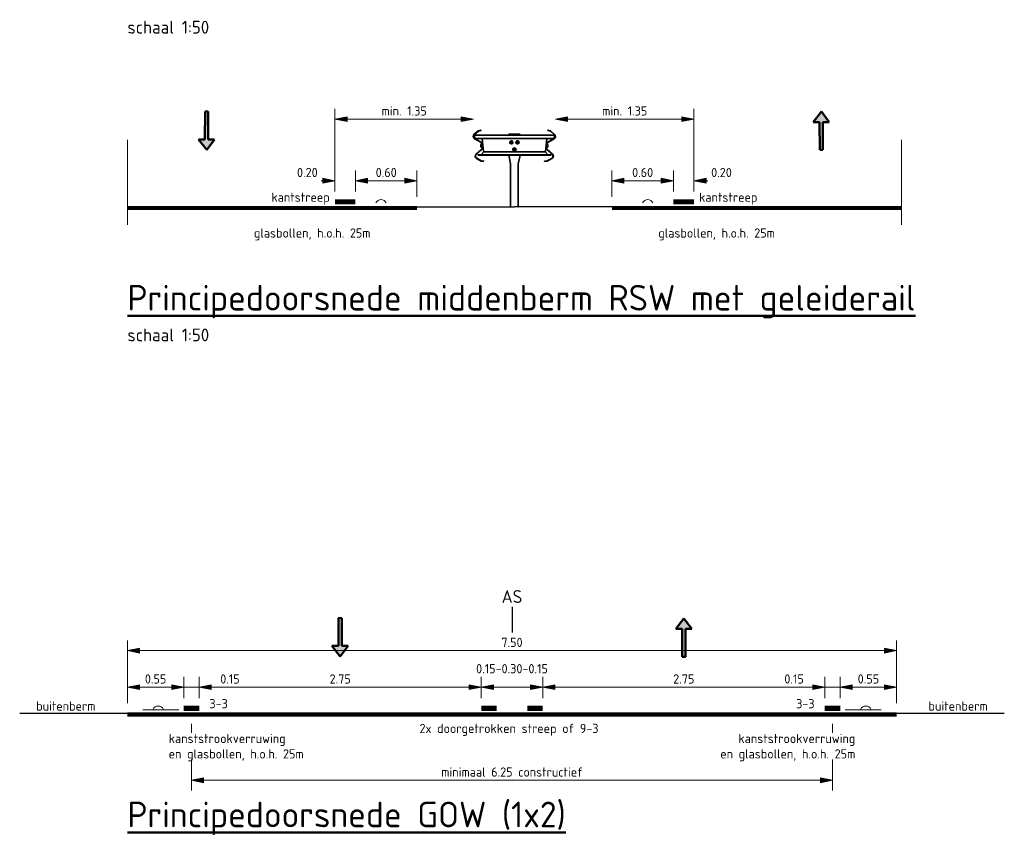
# Model space of a CAD drawing. Header units: metres. Extents: x -699 to 2316, y -1199 to 781.
# Tile 233 of 256: x -1 to 8, y 5 to 13. Entities that reach past the tile are written whole.
import ezdxf
from ezdxf.enums import TextEntityAlignment as Align

# ---------------------------------------------------------------- set-up
doc = ezdxf.new("R2010")
doc.units = ezdxf.units.M
doc.header["$PDMODE"] = 1
doc.linetypes.add('CENTRE', pattern=[50, 31.25, -6.25, 6.25, -6.25])
doc.linetypes.add('XX-CENTER', pattern=[8, 5, -1, 1, -1])
for name, color, linetype, lineweight in [('B-WE-AM-AS_WEG-GD', 10, 'Continuous', 25), ('B-WE-GW-BERM-GD', 90, 'Continuous', 25), ('dp-nw-geleiderail', 210, 'Continuous', 35), ('N-WE-VH-VERHARDING-GD', 252, 'Continuous', 50), ('N-WE-VV-MARKERING-GD', 170, 'Continuous', 50), ('X-XX-AL-M', 7, 'Continuous', 18), ('X-XX-AL-T18', 10, 'Continuous', 18), ('X-XX-AL-T25', 7, 'Continuous', 25), ('X-XX-AL-T50', 130, 'Continuous', 50), ('X-XX-AL-VERWIJZING_DOORSNEDE-G', 7, 'XX-CENTER', 18)]:
    doc.layers.add(name, color=color, linetype=linetype, lineweight=lineweight)
doc.styles.add('NLCS-ISO', font='NLCS-ISO.ttf')
doc.styles.add('NLCS-ISO Standaard', font='NLCS-ISO.ttf')
doc.linetypes.add('ZIGZAG', pattern='A,0.00254,-5.08,[131,ltypeshp.shx,S=5.08,R=0,X=-5.08,Y=0],-10.16,[131,ltypeshp.shx,S=5.08,R=180,X=5.08,Y=0],-5.08', length=20.32254)
doc.dimstyles.new('NLCS-T18-Pijl-ANNOTATIVE-A', dxfattribs={"dimtxt": 1.8, "dimasz": 1.35, "dimexe": 2, "dimexo": 2, "dimgap": 0.7, "dimtad": 1, "dimlfac": -1, "dimzin": 0, "dimdsep": 46, "dimtxsty": 'NLCS-ISO Standaard', "dimblk": 'Pijl', "dimblk1": 'Pijl', "dimblk2": 'Pijl', "dimcen": 2.5, "dimdle": 2, "dimclrd": 256, "dimclre": 256, "dimclrt": 256, "dimadec": 0, "dimazin": 0, "dimtfac": 1, "dimtofl": 0, "dimtmove": 0, "dimatfit": 3, "dimldrblk": 'Pijl', "dimfxl": 1, "dimtolj": 1, "dimtzin": 0, "dimlwd": 18, "dimlwe": 18, "dimarcsym": 0})

# ---------------------------------------------------------------- blocks, each defined once
blk = doc.blocks.new('Pijl')
h = blk.add_hatch(color=256)
h.paths.add_polyline_path([(0, 0), (-1.75, 0.35), (-1.75, 0)])
h.paths.add_polyline_path([(-1.75, 0), (-1.75, -0.35), (0, 0)])
for p, q in [((-1.9, 0), (0, 0)), ((0, 0), (-1.75, 0.35)), ((-1.75, 0.35), (-1.75, -0.35)), ((0, 0), (-1.75, -0.35))]:
    blk.add_line(p, q)
blk = doc.blocks.new('*D574')
at = {"layer": 'Defpoints', "color": 0, "transparency": 16777216}
for p in [(6.675, 6.8075), (3.925, 6.6013), (6.675, 6.6013)]:
    blk.add_point(p, dxfattribs=at)
at = {"layer": 'X-XX-AL-M', "lineweight": 18, "transparency": 16777216}
for p, q in [((3.925, 6.7013), (3.925, 6.9075)), ((6.675, 6.7013), (6.675, 6.9075)), ((3.9925, 6.8075), (6.6075, 6.8075))]:
    blk.add_line(p, q, dxfattribs=at)
at = {"layer": 'X-XX-AL-M', "lineweight": 18, "transparency": 16777216, "xscale": 0.0675, "yscale": 0.0675, "zscale": 0.0675, "rotation": 180}
blk.add_blockref('Pijl', (3.925, 6.8075), dxfattribs=at)
at = {"layer": 'X-XX-AL-M', "lineweight": 18, "transparency": 16777216, "xscale": 0.0675, "yscale": 0.0675, "zscale": 0.0675}
blk.add_blockref('Pijl', (6.675, 6.8075), dxfattribs=at)
at = {"layer": 'X-XX-AL-M', "color": 10, "transparency": 16777216, "insert": (5.3, 6.8875), "char_height": 0.09, "attachment_point": 5, "style": 'NLCS-ISO Standaard'}
blk.add_mtext('\\A1;2.75', dxfattribs=at)
blk = doc.blocks.new('*D573')
at = {"layer": 'Defpoints', "color": 0, "transparency": 16777216}
for p in [(3.325, 6.8075), (0.575, 6.6013), (3.325, 6.6013)]:
    blk.add_point(p, dxfattribs=at)
at = {"layer": 'X-XX-AL-M', "lineweight": 18, "transparency": 16777216}
for p, q in [((0.575, 6.7013), (0.575, 6.9075)), ((3.325, 6.7013), (3.325, 6.9075)), ((0.6425, 6.8075), (3.2575, 6.8075))]:
    blk.add_line(p, q, dxfattribs=at)
at = {"layer": 'X-XX-AL-M', "lineweight": 18, "transparency": 16777216, "xscale": 0.0675, "yscale": 0.0675, "zscale": 0.0675, "rotation": 180}
blk.add_blockref('Pijl', (0.575, 6.8075), dxfattribs=at)
at = {"layer": 'X-XX-AL-M', "lineweight": 18, "transparency": 16777216, "xscale": 0.0675, "yscale": 0.0675, "zscale": 0.0675}
blk.add_blockref('Pijl', (3.325, 6.8075), dxfattribs=at)
at = {"layer": 'X-XX-AL-M', "color": 10, "transparency": 16777216, "insert": (1.95, 6.8875), "char_height": 0.09, "attachment_point": 5, "style": 'NLCS-ISO Standaard'}
blk.add_mtext('\\A1;2.75', dxfattribs=at)
blk = doc.blocks.new('*D572')
at = {"layer": 'Defpoints', "color": 0, "transparency": 16777216}
for p in [(0.575, 6.8075), (0.425, 6.6013), (0.575, 6.6013)]:
    blk.add_point(p, dxfattribs=at)
at = {"layer": 'X-XX-AL-M', "lineweight": 18, "transparency": 16777216}
for p, q in [((0.425, 6.7013), (0.425, 6.9075)), ((0.575, 6.7013), (0.575, 6.9075)), ((0.3575, 6.8075), (0.29, 6.8075)), ((0.425, 6.8075), (0.575, 6.8075)), ((1, 6.8075), (0.575, 6.8075)), ((0.6425, 6.8075), (0.71, 6.8075))]:
    blk.add_line(p, q, dxfattribs=at)
at = {"layer": 'X-XX-AL-M', "lineweight": 18, "transparency": 16777216, "xscale": 0.0675, "yscale": 0.0675, "zscale": 0.0675}
blk.add_blockref('Pijl', (0.425, 6.8075), dxfattribs=at)
at = {"layer": 'X-XX-AL-M', "lineweight": 18, "transparency": 16777216, "xscale": 0.0675, "yscale": 0.0675, "zscale": 0.0675, "rotation": 180}
blk.add_blockref('Pijl', (0.575, 6.8075), dxfattribs=at)
at = {"layer": 'X-XX-AL-M', "color": 10, "transparency": 16777216, "insert": (0.875, 6.8875), "char_height": 0.09, "attachment_point": 5, "style": 'NLCS-ISO Standaard'}
blk.add_mtext('\\A1;0.15', dxfattribs=at)
blk = doc.blocks.new('*D571')
at = {"layer": 'Defpoints', "color": 0, "transparency": 16777216}
for p in [(0.425, 6.8075), (-0.125, 6.5513), (0.425, 6.6013)]:
    blk.add_point(p, dxfattribs=at)
at = {"layer": 'X-XX-AL-M', "lineweight": 18, "transparency": 16777216}
for p, q in [((-0.125, 6.6513), (-0.125, 6.9075)), ((0.425, 6.7013), (0.425, 6.9075)), ((-0.0575, 6.8075), (0.3575, 6.8075))]:
    blk.add_line(p, q, dxfattribs=at)
at = {"layer": 'X-XX-AL-M', "lineweight": 18, "transparency": 16777216, "xscale": 0.0675, "yscale": 0.0675, "zscale": 0.0675, "rotation": 180}
blk.add_blockref('Pijl', (-0.125, 6.8075), dxfattribs=at)
at = {"layer": 'X-XX-AL-M', "lineweight": 18, "transparency": 16777216, "xscale": 0.0675, "yscale": 0.0675, "zscale": 0.0675}
blk.add_blockref('Pijl', (0.425, 6.8075), dxfattribs=at)
at = {"layer": 'X-XX-AL-M', "color": 10, "transparency": 16777216, "insert": (0.15, 6.8875), "char_height": 0.09, "attachment_point": 5, "style": 'NLCS-ISO Standaard'}
blk.add_mtext('\\A1;0.55', dxfattribs=at)
blk = doc.blocks.new('*D567')
at = {"layer": 'Defpoints', "color": 0, "transparency": 16777216}
for p in [(7.375, 7.164), (-0.125, 6.5513), (7.375, 6.5513)]:
    blk.add_point(p, dxfattribs=at)
at = {"layer": 'X-XX-AL-M', "lineweight": 18, "transparency": 16777216}
for p, q in [((-0.125, 6.6513), (-0.125, 7.264)), ((7.375, 6.6513), (7.375, 7.264)), ((-0.0575, 7.164), (7.3075, 7.164))]:
    blk.add_line(p, q, dxfattribs=at)
at = {"layer": 'X-XX-AL-M', "lineweight": 18, "transparency": 16777216, "xscale": 0.0675, "yscale": 0.0675, "zscale": 0.0675, "rotation": 180}
blk.add_blockref('Pijl', (-0.125, 7.164), dxfattribs=at)
at = {"layer": 'X-XX-AL-M', "lineweight": 18, "transparency": 16777216, "xscale": 0.0675, "yscale": 0.0675, "zscale": 0.0675}
blk.add_blockref('Pijl', (7.375, 7.164), dxfattribs=at)
at = {"layer": 'X-XX-AL-M', "color": 10, "transparency": 16777216, "insert": (3.625, 7.244), "char_height": 0.09, "attachment_point": 5, "style": 'NLCS-ISO Standaard'}
blk.add_mtext('\\A1;7.50', dxfattribs=at)
blk = doc.blocks.new('*D570')
at = {"layer": 'Defpoints', "color": 0, "transparency": 16777216}
for p in [(6.825, 6.8075), (6.675, 6.6013), (6.825, 6.6013)]:
    blk.add_point(p, dxfattribs=at)
at = {"layer": 'X-XX-AL-M', "lineweight": 18, "transparency": 16777216}
for p, q in [((6.675, 6.7013), (6.675, 6.9075)), ((6.825, 6.7013), (6.825, 6.9075)), ((6.25, 6.8075), (6.675, 6.8075)), ((6.6075, 6.8075), (6.54, 6.8075)), ((6.675, 6.8075), (6.825, 6.8075)), ((6.8925, 6.8075), (6.96, 6.8075))]:
    blk.add_line(p, q, dxfattribs=at)
at = {"layer": 'X-XX-AL-M', "lineweight": 18, "transparency": 16777216, "xscale": 0.0675, "yscale": 0.0675, "zscale": 0.0675}
blk.add_blockref('Pijl', (6.675, 6.8075), dxfattribs=at)
at = {"layer": 'X-XX-AL-M', "lineweight": 18, "transparency": 16777216, "xscale": 0.0675, "yscale": 0.0675, "zscale": 0.0675, "rotation": 180}
blk.add_blockref('Pijl', (6.825, 6.8075), dxfattribs=at)
at = {"layer": 'X-XX-AL-M', "color": 10, "transparency": 16777216, "insert": (6.375, 6.8875), "char_height": 0.09, "attachment_point": 5, "style": 'NLCS-ISO Standaard'}
blk.add_mtext('\\A1;0.15', dxfattribs=at)
blk = doc.blocks.new('*D569')
at = {"layer": 'Defpoints', "color": 0, "transparency": 16777216}
for p in [(6.825, 6.8075), (6.825, 6.6013), (7.375, 6.5513)]:
    blk.add_point(p, dxfattribs=at)
at = {"layer": 'X-XX-AL-M', "lineweight": 18, "transparency": 16777216}
for p, q in [((6.825, 6.7013), (6.825, 6.9075)), ((7.375, 6.6513), (7.375, 6.9075)), ((7.3075, 6.8075), (6.8925, 6.8075))]:
    blk.add_line(p, q, dxfattribs=at)
at = {"layer": 'X-XX-AL-M', "lineweight": 18, "transparency": 16777216, "xscale": 0.0675, "yscale": 0.0675, "zscale": 0.0675, "rotation": 180}
blk.add_blockref('Pijl', (6.825, 6.8075), dxfattribs=at)
at = {"layer": 'X-XX-AL-M', "lineweight": 18, "transparency": 16777216, "xscale": 0.0675, "yscale": 0.0675, "zscale": 0.0675}
blk.add_blockref('Pijl', (7.375, 6.8075), dxfattribs=at)
at = {"layer": 'X-XX-AL-M', "color": 10, "transparency": 16777216, "insert": (7.1, 6.8875), "char_height": 0.09, "attachment_point": 5, "style": 'NLCS-ISO Standaard'}
blk.add_mtext('\\A1;0.55', dxfattribs=at)
blk = doc.blocks.new('50001005')
for p, q in [((-0.002, -0.079), (0.002, 0.079)), ((0.002, 0.079), (5.439, 0.078)), ((5.439, 0.388), (7.486, 0.003)), ((7.486, 0.003), (5.439, -0.398)), ((5.439, -0.084), (-0.002, -0.079))]:
    blk.add_line(p, q)
for points in [[(5.439, 0.388), (5.439, 0.078)], [(7.419, 0.001), (7.419, 0.001), (7.419, 0.001), (7.419, 0.001), (7.419, 0.001), (7.419, 0.001)], [(7.419, 0.001), (7.419, 0.001), (7.419, 0.001), (7.419, 0.001), (7.419, 0.001)], [(7.419, 0.001), (7.419, 0.001), (7.419, 0.001), (7.419, 0.001), (7.419, 0.001), (7.419, 0.001)], [(5.439, -0.084), (5.439, -0.398)]]:
    blk.add_lwpolyline(points)
for points in [[(5.439, 0.078), (5.439, -0.084), (0.002, 0.079), (-0.002, -0.079)], [(7.486, 0.003), (5.439, 0.388), (5.439, -0.398)]]:
    blk.add_solid(points)
blk = doc.blocks.new('*D568')
at = {"layer": 'Defpoints', "color": 0, "transparency": 16777216}
for p in [(0.5, 6.5513), (6.75, 6.5513), (6.75, 5.8999)]:
    blk.add_point(p, dxfattribs=at)
at = {"layer": 'X-XX-AL-M', "lineweight": 18, "transparency": 16777216}
for p, q in [((0.5, 6.4513), (0.5, 5.7999)), ((6.75, 6.4513), (6.75, 5.7999)), ((0.5675, 5.8999), (6.6825, 5.8999))]:
    blk.add_line(p, q, dxfattribs=at)
at = {"layer": 'X-XX-AL-M', "lineweight": 18, "transparency": 16777216, "xscale": 0.0675, "yscale": 0.0675, "zscale": 0.0675, "rotation": 180}
blk.add_blockref('Pijl', (0.5, 5.8999), dxfattribs=at)
at = {"layer": 'X-XX-AL-M', "lineweight": 18, "transparency": 16777216, "xscale": 0.0675, "yscale": 0.0675, "zscale": 0.0675}
blk.add_blockref('Pijl', (6.75, 5.8999), dxfattribs=at)
at = {"layer": 'X-XX-AL-M', "color": 10, "transparency": 16777216, "insert": (3.625, 5.98), "char_height": 0.09, "attachment_point": 5, "style": 'NLCS-ISO Standaard'}
blk.add_mtext('\\A1;minimaal 6.25 constructief', dxfattribs=at)
blk = doc.blocks.new('*D1468')
at = {"layer": 'Defpoints', "color": 0, "transparency": 16777216}
for p in [(3.925, 6.8075), (3.325, 6.6013), (3.925, 6.6013)]:
    blk.add_point(p, dxfattribs=at)
at = {"layer": 'X-XX-AL-M', "lineweight": 18, "transparency": 16777216}
for p, q in [((3.325, 6.7013), (3.325, 6.9075)), ((3.925, 6.7013), (3.925, 6.9075)), ((3.3925, 6.8075), (3.8575, 6.8075))]:
    blk.add_line(p, q, dxfattribs=at)
at = {"layer": 'X-XX-AL-M', "lineweight": 18, "transparency": 16777216, "xscale": 0.0675, "yscale": 0.0675, "zscale": 0.0675, "rotation": 180}
blk.add_blockref('Pijl', (3.325, 6.8075), dxfattribs=at)
at = {"layer": 'X-XX-AL-M', "lineweight": 18, "transparency": 16777216, "xscale": 0.0675, "yscale": 0.0675, "zscale": 0.0675}
blk.add_blockref('Pijl', (3.925, 6.8075), dxfattribs=at)
at = {"layer": 'X-XX-AL-M', "color": 10, "transparency": 16777216, "insert": (3.625, 6.9875), "char_height": 0.09, "attachment_point": 5, "style": 'NLCS-ISO Standaard'}
blk.add_mtext('\\A1;0.15-0.30-0.15', dxfattribs=at)
blk = doc.blocks.new('*D1821')
at = {"layer": 'Defpoints', "color": 0, "transparency": 16777216}
for p in [(2.0986, 11.7455), (1.8986, 11.5393), (2.0986, 11.5393)]:
    blk.add_point(p, dxfattribs=at)
at = {"layer": 'X-XX-AL-M', "lineweight": 18, "transparency": 16777216}
for p, q in [((1.8986, 11.6393), (1.8986, 11.8455)), ((2.0986, 11.6393), (2.0986, 11.8455)), ((1.8311, 11.7455), (1.7636, 11.7455)), ((2.1661, 11.7455), (2.2336, 11.7455))]:
    blk.add_line(p, q, dxfattribs=at)
at = {"layer": 'X-XX-AL-M', "lineweight": 18, "transparency": 16777216, "xscale": 0.0675, "yscale": 0.0675, "zscale": 0.0675}
blk.add_blockref('Pijl', (1.8986, 11.7455), dxfattribs=at)
at = {"layer": 'X-XX-AL-M', "lineweight": 18, "transparency": 16777216, "xscale": 0.0675, "yscale": 0.0675, "zscale": 0.0675, "rotation": 180}
blk.add_blockref('Pijl', (2.0986, 11.7455), dxfattribs=at)
at = {"layer": 'X-XX-AL-M', "transparency": 16777216, "insert": (1.6296, 11.8255), "char_height": 0.09, "attachment_point": 5, "style": 'NLCS-ISO Standaard'}
blk.add_mtext('\\A1;0.20', dxfattribs=at)
blk = doc.blocks.new('*D1822')
at = {"layer": 'Defpoints', "color": 0, "transparency": 16777216}
for p in [(2.0986, 11.7455), (2.0986, 11.5393), (2.6986, 11.4893)]:
    blk.add_point(p, dxfattribs=at)
at = {"layer": 'X-XX-AL-M', "lineweight": 18, "transparency": 16777216}
for p, q in [((2.0986, 11.6393), (2.0986, 11.8455)), ((2.6986, 11.5893), (2.6986, 11.8455)), ((2.6311, 11.7455), (2.1661, 11.7455))]:
    blk.add_line(p, q, dxfattribs=at)
at = {"layer": 'X-XX-AL-M', "lineweight": 18, "transparency": 16777216, "xscale": 0.0675, "yscale": 0.0675, "zscale": 0.0675, "rotation": 180}
blk.add_blockref('Pijl', (2.0986, 11.7455), dxfattribs=at)
at = {"layer": 'X-XX-AL-M', "lineweight": 18, "transparency": 16777216, "xscale": 0.0675, "yscale": 0.0675, "zscale": 0.0675}
blk.add_blockref('Pijl', (2.6986, 11.7455), dxfattribs=at)
at = {"layer": 'X-XX-AL-M', "transparency": 16777216, "insert": (2.3986, 11.8255), "char_height": 0.09, "attachment_point": 5, "style": 'NLCS-ISO Standaard'}
blk.add_mtext('\\A1;0.60', dxfattribs=at)
blk = doc.blocks.new('dp-gldrr80')
for p, q in [((-108, 700), (-100.2, 700)), ((-42, 630), (-36, 630)), ((-36, 630), (-42, 630)), ((-27, 630), (-33, 630)), ((-30, 636), (-30, 642)), ((-30, 627), (-30, 633)), ((-30, 624), (-30, 618)), ((24, 630), (18, 630)), ((33, 630), (27, 630)), ((30, 636), (30, 642)), ((30, 627), (30, 633)), ((30, 624), (30, 618)), ((36, 630), (42, 630)), ((-298.2, 538), (298.5, 538)), ((-6, 560), (-12, 560)), ((3, 560), (-3, 560)), ((0, 566), (0, 572)), ((0, 557), (0, 563)), ((0, 554), (0, 548)), ((6, 560), (12, 560))]:
    blk.add_line(p, q)
at = {"linetype": 'CENTRE'}
blk.add_line((366.7, 700), (57.8, 700), dxfattribs=at)
at = {"linetype": 'Continuous'}
for p, q in [((-328.9, 601.9), (-327.5, 589)), ((-326.2, 595.7), (-318.3, 596.4)), ((-36, 630), (-42, 630)), ((-27, 630), (-33, 630)), ((-30, 636), (-30, 642)), ((-30, 627), (-30, 633)), ((-30, 624), (-30, 618)), ((-24, 630), (-18, 630)), ((33, 630), (27, 630)), ((30, 636), (30, 642)), ((30, 627), (30, 633)), ((30, 624), (30, 618)), ((36, 630), (42, 630)), ((42, 630), (36, 630)), ((324.3, 595.2), (316.3, 596.1)), ((326.9, 601.5), (325.6, 588.5)), ((-6, 560), (-12, 560)), ((3, 560), (-3, 560)), ((0, 566), (0, 572)), ((0, 557), (0, 563)), ((0, 554), (0, 548)), ((6, 560), (12, 560))]:
    blk.add_line(p, q, dxfattribs=at)
for points in [[(-298, 444.9), (-323.8, 446.3), (-369, 472, -0.514108), (-373.6, 515.7), (-321.8, 561.6, 0.239861), (-313.8, 581.9), (-316.7, 611.8, 0.239861), (-328.4, 630.1), (-388.1, 665.3, -0.514108), (-392, 709), (-352.6, 742.9), (-327.5, 749.3), (-326.8, 746.4), (-351.2, 740.2), (-390.1, 706.8, 0.514108), (-386.6, 667.9), (-326.9, 632.7, -0.239861), (-313.8, 612.1), (-310.9, 582.2, -0.239861), (-319.8, 559.4), (-371.6, 513.4, 0.514108), (-367.5, 474.6), (-322.9, 449.3), (-297.8, 447.9)], [(294.8, 444.5), (320.6, 445.8), (366.1, 471.1, 0.514108), (371, 514.7), (319.6, 561.1, -0.239861), (311.8, 581.5), (314.9, 611.3, -0.239861), (326.8, 629.6), (386.7, 664.2, 0.514108), (391, 708), (351.8, 742.2), (326.8, 748.7), (326, 745.8), (350.3, 739.4), (389, 705.7, -0.514108), (385.2, 666.8), (325.3, 632.2, 0.239861), (311.9, 611.6), (308.8, 581.8, 0.239861), (317.6, 558.9), (369, 512.5, -0.514108), (364.6, 473.7), (319.8, 448.7), (294.7, 447.5)]]:
    blk.add_lwpolyline(points, format="xyb", close=True)
for points in [[(-390, 700), (-387, 668), (387, 668), (390, 700)], [(355, 509), (355, 506), (-355, 506), (-355, 509)]]:
    blk.add_lwpolyline(points, close=True)
for points in [[(52.5, 700), (52.5, 710), (-52.5, 710), (-52.5, 700)], [(-52.5, 509), (-52.5, 490), (-38, 420), (-38, 0), (-38.2, -0.9)], [(38.2, -1), (38, 0), (38, 420), (52.5, 490), (52.5, 509)]]:
    blk.add_lwpolyline(points, dxfattribs=at)
for points in [[(-319.5, 608.4), (-327.5, 607.6, 0.335562), (-326.2, 595.7, 0.335562), (-325, 583.7), (-317, 584.6), (-319.5, 608.4)], [(317.6, 608), (325.5, 607.2, -0.335562), (324.3, 595.2, -0.335562), (323, 583.3), (315.1, 584.1), (317.6, 608)]]:
    blk.add_lwpolyline(points, format="xyb", dxfattribs=at)
for points in [[(-311.5, 668, -0.414214), (-314.5, 665), (-301.5, 541, -0.445229), (-298.2, 538), (-325.2, 509)], [(311.5, 668, 0.414214), (314.5, 665), (301.5, 541, 0.414214), (298.5, 538), (325.2, 509)]]:
    blk.add_lwpolyline(points, format="xyb")
for points in [[(-317, 612.7), (-313.6, 580.9), (-316.6, 580.6), (-319.9, 612.4)], [(-23.1, 642), (-16.1, 630), (-23.1, 618), (-36.9, 618), (-43.9, 630), (-36.9, 642)], [(36.9, 642), (43.9, 630), (36.9, 618), (23.1, 618), (16.1, 630), (23.1, 642)], [(315, 612.3), (311.7, 580.5), (314.6, 580.1), (318, 612)], [(6.9, 572), (13.9, 560), (6.9, 548), (-6.9, 548), (-13.9, 560), (-6.9, 572)]]:
    blk.add_lwpolyline(points, close=True, dxfattribs=at)
for centre, radius in [((-30, 630), 16), ((-30, 630), 9), ((30, 630), 16), ((30, 630), 9), ((0, 560), 16), ((0, 560), 9)]:
    blk.add_circle(centre, radius, dxfattribs=at)
blk = doc.blocks.new('*D1823')
at = {"layer": 'Defpoints', "color": 0, "transparency": 16777216}
for p in [(3.2486, 12.3455), (3.2486, 12.3455), (1.8986, 11.5393)]:
    blk.add_point(p, dxfattribs=at)
at = {"layer": 'X-XX-AL-M', "lineweight": 18, "transparency": 16777216}
for p, q in [((1.8986, 11.6393), (1.8986, 12.4455)), ((1.9661, 12.3455), (3.1811, 12.3455))]:
    blk.add_line(p, q, dxfattribs=at)
at = {"layer": 'X-XX-AL-M', "lineweight": 18, "transparency": 16777216, "xscale": 0.0675, "yscale": 0.0675, "zscale": 0.0675, "rotation": 180}
blk.add_blockref('Pijl', (1.8986, 12.3455), dxfattribs=at)
at = {"layer": 'X-XX-AL-M', "lineweight": 18, "transparency": 16777216, "xscale": 0.0675, "yscale": 0.0675, "zscale": 0.0675}
blk.add_blockref('Pijl', (3.2486, 12.3455), dxfattribs=at)
at = {"layer": 'X-XX-AL-M', "transparency": 16777216, "insert": (2.5736, 12.4256), "char_height": 0.09, "attachment_point": 5, "style": 'NLCS-ISO Standaard'}
blk.add_mtext('\\A1;min. 1.35', dxfattribs=at)
blk = doc.blocks.new('*D1824')
at = {"layer": 'Defpoints', "color": 0, "transparency": 16777216}
for p in [(5.1986, 11.7455), (5.1986, 11.5393), (5.3986, 11.5393)]:
    blk.add_point(p, dxfattribs=at)
at = {"layer": 'X-XX-AL-M', "lineweight": 18, "transparency": 16777216}
for p, q in [((5.1986, 11.6393), (5.1986, 11.8455)), ((5.3986, 11.6393), (5.3986, 11.8455)), ((5.1311, 11.7455), (5.0636, 11.7455)), ((5.4661, 11.7455), (5.5336, 11.7455))]:
    blk.add_line(p, q, dxfattribs=at)
at = {"layer": 'X-XX-AL-M', "lineweight": 18, "transparency": 16777216, "xscale": 0.0675, "yscale": 0.0675, "zscale": 0.0675}
blk.add_blockref('Pijl', (5.1986, 11.7455), dxfattribs=at)
at = {"layer": 'X-XX-AL-M', "lineweight": 18, "transparency": 16777216, "xscale": 0.0675, "yscale": 0.0675, "zscale": 0.0675, "rotation": 180}
blk.add_blockref('Pijl', (5.3986, 11.7455), dxfattribs=at)
at = {"layer": 'X-XX-AL-M', "transparency": 16777216, "insert": (5.6676, 11.8255), "char_height": 0.09, "attachment_point": 5, "style": 'NLCS-ISO Standaard'}
blk.add_mtext('\\A1;0.20', dxfattribs=at)
blk = doc.blocks.new('*D1825')
at = {"layer": 'Defpoints', "color": 0, "transparency": 16777216}
for p in [(5.1986, 11.7455), (5.1986, 11.5393), (4.5986, 11.4893)]:
    blk.add_point(p, dxfattribs=at)
at = {"layer": 'X-XX-AL-M', "lineweight": 18, "transparency": 16777216}
for p, q in [((4.5986, 11.5893), (4.5986, 11.8455)), ((5.1986, 11.6393), (5.1986, 11.8455)), ((4.6661, 11.7455), (5.1311, 11.7455))]:
    blk.add_line(p, q, dxfattribs=at)
at = {"layer": 'X-XX-AL-M', "lineweight": 18, "transparency": 16777216, "xscale": 0.0675, "yscale": 0.0675, "zscale": 0.0675, "rotation": 180}
blk.add_blockref('Pijl', (4.5986, 11.7455), dxfattribs=at)
at = {"layer": 'X-XX-AL-M', "lineweight": 18, "transparency": 16777216, "xscale": 0.0675, "yscale": 0.0675, "zscale": 0.0675}
blk.add_blockref('Pijl', (5.1986, 11.7455), dxfattribs=at)
at = {"layer": 'X-XX-AL-M', "transparency": 16777216, "insert": (4.8986, 11.8255), "char_height": 0.09, "attachment_point": 5, "style": 'NLCS-ISO Standaard'}
blk.add_mtext('\\A1;0.60', dxfattribs=at)
blk = doc.blocks.new('*D1826')
at = {"layer": 'Defpoints', "color": 0, "transparency": 16777216}
for p in [(4.0486, 12.3455), (4.0486, 12.3455), (5.3986, 11.5393)]:
    blk.add_point(p, dxfattribs=at)
at = {"layer": 'X-XX-AL-M', "lineweight": 18, "transparency": 16777216}
for p, q in [((5.3986, 11.6393), (5.3986, 12.4455)), ((5.3311, 12.3455), (4.1161, 12.3455))]:
    blk.add_line(p, q, dxfattribs=at)
at = {"layer": 'X-XX-AL-M', "lineweight": 18, "transparency": 16777216, "xscale": 0.0675, "yscale": 0.0675, "zscale": 0.0675, "rotation": 180}
blk.add_blockref('Pijl', (4.0486, 12.3455), dxfattribs=at)
at = {"layer": 'X-XX-AL-M', "lineweight": 18, "transparency": 16777216, "xscale": 0.0675, "yscale": 0.0675, "zscale": 0.0675}
blk.add_blockref('Pijl', (5.3986, 12.3455), dxfattribs=at)
at = {"layer": 'X-XX-AL-M', "transparency": 16777216, "insert": (4.7236, 12.4256), "char_height": 0.09, "attachment_point": 5, "style": 'NLCS-ISO Standaard'}
blk.add_mtext('\\A1;min. 1.35', dxfattribs=at)

msp = doc.modelspace()

# ---------------------------------------------------------------- linework, layer by layer
at = {"layer": 'B-WE-AM-AS_WEG-GD'}
msp.add_line((3.625, 7.5911), (3.625, 7.3413), dxfattribs=at)
at = {"layer": 'B-WE-GW-BERM-GD'}
for p, q in [((2.6986, 11.4893), (3.6486, 11.4893)), ((4.5986, 11.4893), (3.6486, 11.4893)), ((-0.125, 6.5513), (-1.175, 6.5513)), ((8.425, 6.5513), (7.375, 6.5513))]:
    msp.add_line(p, q, dxfattribs=at)
at = {"layer": 'N-WE-VH-VERHARDING-GD', "const_width": 0.04, "flags": 128}
for points in [[(-0.125, 11.4793), (2.6986, 11.4793)], [(7.4222, 11.4793), (4.5986, 11.4793)], [(-0.125, 6.5413), (7.375, 6.5413)]]:
    msp.add_lwpolyline(points, dxfattribs=at)
at = {"layer": 'N-WE-VV-MARKERING-GD'}
for p, q in [((0.6312, 12.1479), (0.6322, 12.4199)), ((0.6322, 12.4199), (0.6638, 12.4197)), ((0.6638, 12.4197), (0.6636, 12.1479)), ((6.6413, 12.4198), (6.561, 12.3175)), ((6.7183, 12.3175), (6.6413, 12.4198)), ((6.6239, 12.3175), (6.561, 12.3175)), ((6.6239, 12.3175), (6.6249, 12.0455)), ((6.6565, 12.0456), (6.6564, 12.3175)), ((6.7183, 12.3175), (6.6564, 12.3175)), ((0.6486, 12.0455), (0.5683, 12.1479)), ((0.6312, 12.1479), (0.5683, 12.1479)), ((0.7256, 12.1479), (0.6486, 12.0455)), ((0.7256, 12.1479), (0.6636, 12.1479)), ((6.6249, 12.0455), (6.6565, 12.0456))]:
    msp.add_line(p, q, dxfattribs=at)
at = {"layer": 'N-WE-VV-MARKERING-GD', "color": 6, "linetype": 'ZIGZAG', "lineweight": 9, "ltscale": 0.05}
for p, q in [((0.025, 6.5863), (0.375, 6.5863)), ((7.225, 6.5863), (6.875, 6.5863))]:
    msp.add_line(p, q, dxfattribs=at)
at = {"layer": 'N-WE-VV-MARKERING-GD', "const_width": 0.05, "flags": 128}
for points in [[(1.8986, 11.5393), (2.0986, 11.5393)], [(5.3986, 11.5393), (5.1986, 11.5393)], [(0.425, 6.6013), (0.575, 6.6013)], [(3.325, 6.6013), (3.475, 6.6013)], [(3.775, 6.6013), (3.925, 6.6013)], [(6.675, 6.6013), (6.825, 6.6013)]]:
    msp.add_lwpolyline(points, dxfattribs=at)
at = {"layer": 'N-WE-VV-MARKERING-GD', "color": 1, "lineweight": 18, "ltscale": 0.25}
for centre in [(2.3486, 11.5043), (4.9486, 11.5043), (0.175, 6.5663), (7.075, 6.5663)]:
    msp.add_arc(centre, 0.0567, 28.07249, 151.92751, dxfattribs=at)
at = {"layer": 'N-WE-VV-MARKERING-GD'}
for points in [[(0.6636, 12.1479), (0.6312, 12.1479), (0.6638, 12.4197), (0.6322, 12.4199)], [(6.6413, 12.4198), (6.7183, 12.3175), (6.561, 12.3175)], [(6.6564, 12.3175), (6.6239, 12.3175), (6.6565, 12.0456), (6.6249, 12.0455)], [(0.6486, 12.0455), (0.7256, 12.1479), (0.5683, 12.1479)]]:
    msp.add_solid(points, dxfattribs=at)
at = {"layer": 'X-XX-AL-VERWIJZING_DOORSNEDE-G'}
for p, q in [((-0.125, 11.316), (-0.125, 12.1426)), ((7.4222, 11.316), (7.4222, 12.1426))]:
    msp.add_line(p, q, dxfattribs=at)

# ---------------------------------------------------------------- block references
at = {"layer": 'dp-nw-geleiderail', "xscale": 0.001, "yscale": 0.001, "zscale": 0.001}
msp.add_blockref('dp-gldrr80', (3.6486, 11.4893), dxfattribs=at)
at = {"layer": 'N-WE-VV-MARKERING-GD', "xscale": 0.05000000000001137, "yscale": 0.1999999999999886, "zscale": 0.025}
for p, rotation in [((1.9493, 7.4818), 270), ((5.3, 7.1041), 90)]:
    msp.add_blockref('50001005', p, dxfattribs=dict(at, rotation=rotation))

# ---------------------------------------------------------------- texts
at = {"layer": 'X-XX-AL-T18', "style": 'NLCS-ISO Standaard'}
for s, p in [('kantstreep', (1.8486, 11.5393)), ('3-3', (6.575, 6.6013))]:
    msp.add_text(s, height=0.09, dxfattribs=at).set_placement(p, align=Align.RIGHT)
for s, p in [('kantstreep', (5.4486, 11.5393)), ('3-3', (0.675, 6.6013)), ('2x doorgetrokken streep of 9-3', (2.7231, 6.3601))]:
    msp.add_text(s, height=0.09, dxfattribs=at).set_placement(p)
for p in [(-0.725, 6.5513), (7.975, 6.5513)]:
    msp.add_text('buitenberm', height=0.09, dxfattribs=at).set_placement(p, align=Align.BOTTOM_CENTER)
at = {"layer": 'X-XX-AL-T25', "style": 'NLCS-ISO'}
for p in [(-0.125, 13.1793), (-0.125, 10.1793)]:
    msp.add_text('schaal 1:50', height=0.125, dxfattribs=at).set_placement(p)
at = {"layer": 'X-XX-AL-T25', "style": 'NLCS-ISO Standaard'}
msp.add_text('AS', height=0.125, dxfattribs=at).set_placement((3.625, 7.5911), align=Align.BOTTOM_CENTER)
at = {"layer": 'X-XX-AL-T25', "char_height": 0.09, "style": 'NLCS-ISO Standaard', "bg_fill": 3, "box_fill_scale": 1.1, "bg_fill_color": 256, "bg_fill_transparency": 0}
for insert, attachment_point in [((2.2461, 11.163), 9), ((5.0511, 11.163), 7)]:
    msp.add_mtext('glasbollen, h.o.h. 25m', dxfattribs=dict(at, insert=insert, attachment_point=attachment_point))
at = {"layer": 'X-XX-AL-T50', "style": 'NLCS-ISO'}
for s, p in [('%%UPrincipedoorsnede middenberm RSW met geleiderail', (-0.125, 10.4793)), ('%%UPrincipedoorsnede GOW (1x2)', (-0.125, 5.4413))]:
    msp.add_text(s, height=0.25, dxfattribs=at).set_placement(p)

# ---------------------------------------------------------------- dimensions: what is measured, and where the dimension line sits
at = {"layer": 'X-XX-AL-M'}
for base, p1, p2, text, override, picture, middle in [((3.2486, 12.3455), (1.8986, 11.5393), (3.2486, 12.3455), 'min. <>', {"dimscale": 0.05}, '*D1823', (2.5736, 12.3455)), ((3.925, 6.8075), (3.325, 6.6013), (3.925, 6.6013), '0.15-0.30-0.15', {"dimscale": 0.05, "dimclrt": 10, "dimtmove": 1}, '*D1468', (3.625, 6.9075))]:
    dim = msp.add_linear_dim(base=base, p1=p1, p2=p2, text=text, dimstyle='NLCS-T18-Pijl-ANNOTATIVE-A', override=override, dxfattribs=at)
    dim.commit()
    dim.dimension.update_dxf_attribs({"geometry": picture, "text_midpoint": middle, "dimtype": 160})
dim = msp.add_linear_dim(base=(4.0486, 12.3455), p1=(5.3986, 11.5393), p2=(4.0486, 12.3455), angle=180, text='min. <>', dimstyle='NLCS-T18-Pijl-ANNOTATIVE-A', override={"dimscale": 0.05}, dxfattribs=at)
dim.commit()
dim.dimension.update_dxf_attribs({"geometry": '*D1826', "text_midpoint": (4.7236, 12.3455), "dimtype": 160})
for base, p1, p2, override, picture, middle in [((2.0986, 11.7455), (1.8986, 11.5393), (2.0986, 11.5393), {"dimscale": 0.05, "dimtix": 0, "dimtofl": 0, "dimtmove": 1, "dimatfit": 3}, '*D1821', (1.6296, 11.7455)), ((7.375, 7.164), (-0.125, 6.5513), (7.375, 6.5513), {"dimscale": 0.05, "dimclrt": 10}, '*D567', (3.625, 7.164)), ((0.575, 6.8075), (0.425, 6.6013), (0.575, 6.6013), {"dimscale": 0.05, "dimclrt": 10, "dimtix": 0, "dimtofl": 0, "dimtmove": 1, "dimatfit": 3}, '*D572', (0.875, 6.8075)), ((6.825, 6.8075), (6.675, 6.6013), (6.825, 6.6013), {"dimscale": 0.05, "dimclrt": 10, "dimtix": 0, "dimtofl": 0, "dimtmove": 1, "dimatfit": 3}, '*D570', (6.375, 6.8075))]:
    dim = msp.add_linear_dim(base=base, p1=p1, p2=p2, dimstyle='NLCS-T18-Pijl-ANNOTATIVE-A', override=override, dxfattribs=at)
    dim.commit()
    dim.dimension.update_dxf_attribs({"geometry": picture, "text_midpoint": middle, "dimtype": 160})
for base, p1, p2, override, picture, middle in [((2.0986, 11.7455), (2.6986, 11.4893), (2.0986, 11.5393), {"dimscale": 0.05, "dimtix": 0, "dimtofl": 0, "dimtmove": 0, "dimatfit": 3}, '*D1822', (2.3986, 11.8255)), ((0.425, 6.8075), (-0.125, 6.5513), (0.425, 6.6013), {"dimscale": 0.05, "dimclrt": 10, "dimtix": 0, "dimtofl": 0, "dimtmove": 0, "dimatfit": 3}, '*D571', (0.15, 6.8875)), ((3.325, 6.8075), (0.575, 6.6013), (3.325, 6.6013), {"dimscale": 0.05, "dimclrt": 10, "dimtix": 0, "dimtofl": 0, "dimtmove": 1, "dimatfit": 3}, '*D573', (1.95, 6.8875)), ((6.675, 6.8075), (3.925, 6.6013), (6.675, 6.6013), {"dimscale": 0.05, "dimclrt": 10, "dimtix": 0, "dimtofl": 0, "dimtmove": 1, "dimatfit": 3}, '*D574', (5.3, 6.8875)), ((6.825, 6.8075), (7.375, 6.5513), (6.825, 6.6013), {"dimscale": 0.05, "dimclrt": 10, "dimtix": 0, "dimtofl": 0, "dimtmove": 0, "dimatfit": 3}, '*D569', (7.1, 6.8875))]:
    dim = msp.add_linear_dim(base=base, p1=p1, p2=p2, dimstyle='NLCS-T18-Pijl-ANNOTATIVE-A', override=override, dxfattribs=at)
    dim.commit()
    dim.dimension.update_dxf_attribs({"geometry": picture, "text_midpoint": middle})
dim = msp.add_linear_dim(base=(5.1986, 11.7455), p1=(4.5986, 11.4893), p2=(5.1986, 11.5393), angle=180, dimstyle='NLCS-T18-Pijl-ANNOTATIVE-A', override={"dimscale": 0.05, "dimtix": 0, "dimtofl": 0, "dimtmove": 0, "dimatfit": 3}, dxfattribs=at)
dim.commit()
dim.dimension.update_dxf_attribs({"geometry": '*D1825', "text_midpoint": (4.8986, 11.8255)})
dim = msp.add_linear_dim(base=(5.1986, 11.7455), p1=(5.3986, 11.5393), p2=(5.1986, 11.5393), angle=180, dimstyle='NLCS-T18-Pijl-ANNOTATIVE-A', override={"dimscale": 0.05, "dimtix": 0, "dimtofl": 0, "dimtmove": 1, "dimatfit": 3}, dxfattribs=at)
dim.commit()
dim.dimension.update_dxf_attribs({"geometry": '*D1824', "text_midpoint": (5.6676, 11.7455), "dimtype": 160})
dim = msp.add_linear_dim(base=(6.75, 5.8999), p1=(0.5, 6.5513), p2=(6.75, 6.5513), text='minimaal <> constructief', dimstyle='NLCS-T18-Pijl-ANNOTATIVE-A', override={"dimscale": 0.05, "dimclrt": 10, "dimtmove": 1}, dxfattribs=at)
dim.commit()
dim.dimension.update_dxf_attribs({"geometry": '*D568', "text_midpoint": (3.625, 5.98)})

# ---------------------------------------------------------------- next in the draw order: texts
at = {"layer": 'X-XX-AL-T25', "char_height": 0.09, "style": 'NLCS-ISO Standaard', "bg_fill": 3, "box_fill_scale": 1.1, "bg_fill_color": 256, "bg_fill_transparency": 0}
for insert, attachment_point in [((0.2775, 6.0849), 7), ((6.9725, 6.0849), 9)]:
    msp.add_mtext('kanststrookverruwing\\Pen glasbollen, h.o.h. 25m', dxfattribs=dict(at, insert=insert, attachment_point=attachment_point))

doc.saveas('drawing.dxf')
